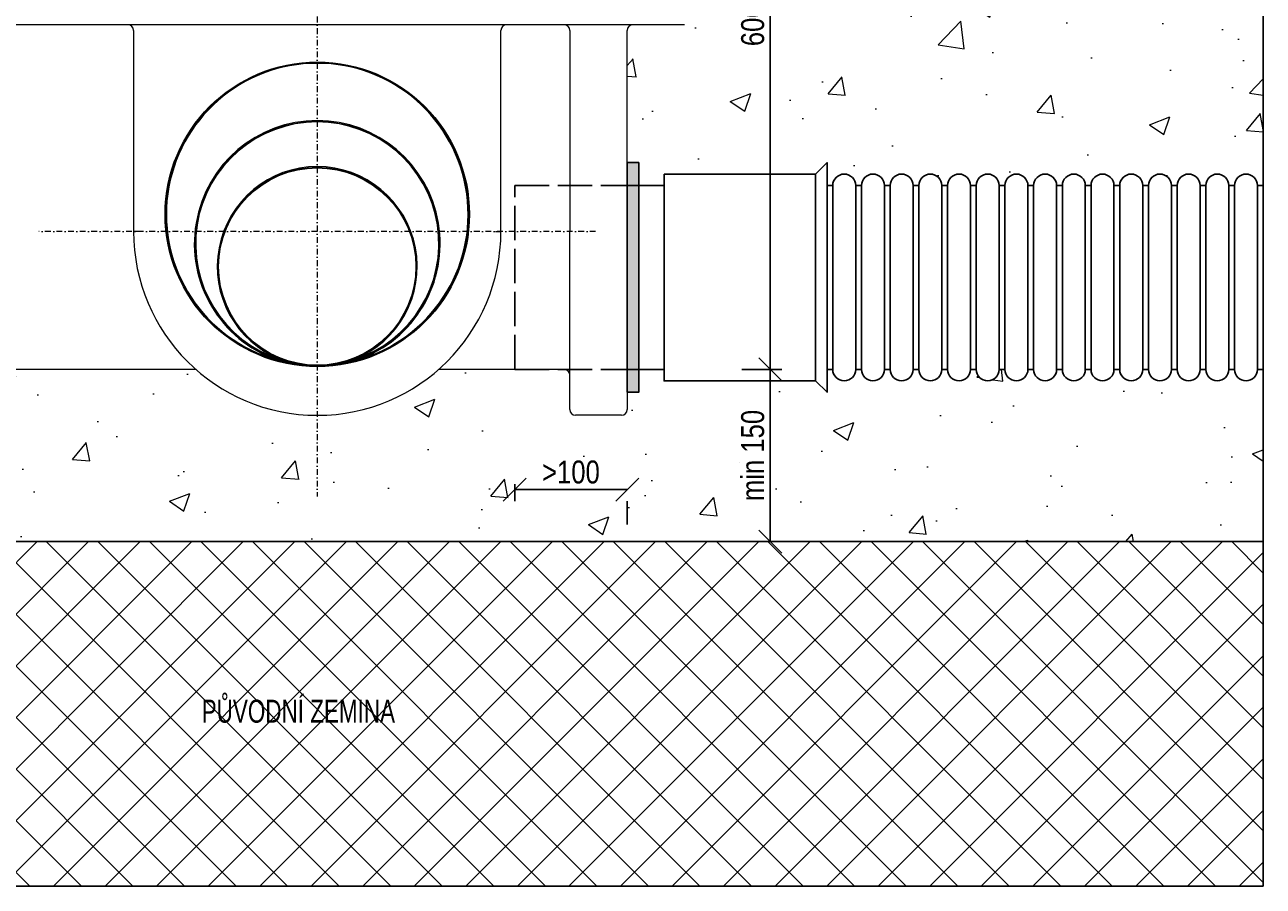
# Model space of a CAD drawing. Header units: millimetres. Extents: x 1 to 417021, y 3 to 99846.
# Tile 8 of 53: x 291779 to 292858, y 76687 to 77437. Entities that reach past the tile are written whole.
import ezdxf

# ---------------------------------------------------------------- set-up
doc = ezdxf.new("R2010")
doc.units = ezdxf.units.MM
doc.linetypes.add('AM_ISO02W050', pattern=[7.5, 6, -1.5])
doc.linetypes.add('OSA', pattern=[10, 5, -2.5, 0, -2.5])
doc.layers.get('Defpoints').update_dxf_attribs({"color": 6, "lineweight": 5})
for name, color, linetype in [('KOTY', 7, 'Continuous'), ('Obvodová - silná', 7, 'Continuous'), ('Obvodová - slabá', 1, 'Continuous'), ('RAMECEK', 7, 'Continuous'), ('Šrafy', 6, 'Continuous')]:
    doc.layers.add(name, color=color, linetype=linetype)
doc.layers.add('TP_00', color=7, linetype='Continuous', lineweight=5, plot=False)
doc.styles.add('TPkoty', font='arial.ttf', dxfattribs={"width": 0.8, "height": 2})
doc.styles.add('TPpoznámky', font='arial.ttf', dxfattribs={"width": 0.8, "height": 2})
doc.dimstyles.new('TPM', dxfattribs={"dimscale": 0, "dimtxt": 2, "dimasz": 2, "dimexe": 1, "dimexo": 1, "dimgap": 0.5, "dimtad": 1, "dimzin": 1, "dimtxsty": 'TPkoty', "dimblk": 'OBLIQUE', "dimcen": 2.5, "dimclrd": 256, "dimclre": 256, "dimclrt": 256, "dimazin": 0, "dimtfac": 1, "dimtmove": 1, "dimatfit": 3, "dimfxl": 5, "dimtfillclr": 256, "dimarcsym": 0})
pattern_1 = [(50, (247274.23, 89226.7), (182.18467, -15.9391), [19.05, -209.55]), (355, (247274.23, 89226.7), (-35.2434, 191.05685), [15.24, -167.6406]), (100.45144, (247289.41, 89225.37), (146.94125, 175.11775), [16.19, -178.09024]), (46.1842, (247274.23, 89277.5), (271.079, -42.0423), [28.575, -314.325]), (96.63556, (247296.82, 89274), (237.4041, 247.4261), [24.285, -267.1356]), (351.18415, (247274.23, 89277.5), (237.4041, 247.4261), [22.86, -251.4597]), (21, (247299.63, 89264.8), (151.6144, -102.2652), [19.05, -209.55]), (326, (247299.63, 89264.8), (61.802, 184.188), [15.24, -167.64]), (71.45144, (247312.27, 89256.28), (213.4164, 81.9228), [16.19, -178.08994]), (37.5, (247274.23, 89226.7), (3.0886, 84.55504), [0, -165.608, 0, -170.18, 0, -168.275]), (7.5, (247274.23, 89226.7), (66.81966, 100.18057), [0, -97.028, 0, -161.798, 0, -64.135]), (327.5, (247217.59, 89226.7), (135.5906, -5.72874), [0, -63.5, 0, -198.12, 0, -262.89]), (317.5, (247192.19, 89226.7), (148.12918, 25.4265), [0, -82.55, 0, -131.572, 0, -186.69])]

# ---------------------------------------------------------------- blocks, each defined once
blk = doc.blocks.new('_Oblique')
at = {"color": 0, "linetype": 'ByBlock', "lineweight": -2}
blk.add_line((-0.5, -0.5), (0.5, 0.5), dxfattribs=at)
blk = doc.blocks.new('*D97')
at = {"lineweight": -2, "transparency": 16777216}
for p, q in [((292344.9, 77737.1), (292438.5, 77737.1)), ((292428.5, 77737.1), (292428.5, 77137.1)), ((292403.9, 77137.1), (292438.5, 77137.1))]:
    blk.add_line(p, q, dxfattribs=at)
at = {"layer": 'Defpoints', "color": 0, "transparency": 16777216}
for p in [(292244.9, 77737.1), (292303.9, 77137.1), (292428.5, 77137.1)]:
    blk.add_point(p, dxfattribs=at)
at = {"lineweight": -2, "transparency": 16777216, "xscale": 20, "yscale": 20, "zscale": 20}
for p, rotation in [((292428.5, 77737.1), 90), ((292428.5, 77137.1), 270)]:
    blk.add_blockref('_Oblique', p, dxfattribs=dict(at, rotation=rotation))
at = {"transparency": 16777216, "insert": (292413.3, 77437.1), "char_height": 20, "attachment_point": 5, "rotation": 90, "style": 'TPkoty'}
blk.add_mtext('600', dxfattribs=at)
blk = doc.blocks.new('*D98')
at = {"lineweight": -2, "transparency": 16777216}
for p, q in [((292206, 77037.1), (292206, 77022.4)), ((292206, 77032.4), (292303.9, 77032.4)), ((292303.9, 77002.1), (292303.9, 77022.4))]:
    blk.add_line(p, q, dxfattribs=at)
at = {"layer": 'Defpoints', "color": 0, "transparency": 16777216}
for p in [(292206, 77137.1), (292303.9, 77102.1), (292303.9, 77032.4)]:
    blk.add_point(p, dxfattribs=at)
at = {"lineweight": -2, "transparency": 16777216, "xscale": 20, "yscale": 20, "zscale": 20, "rotation": 180}
blk.add_blockref('_Oblique', (292206, 77032.4), dxfattribs=at)
at = {"lineweight": -2, "transparency": 16777216, "xscale": 20, "yscale": 20, "zscale": 20}
blk.add_blockref('_Oblique', (292303.9, 77032.4), dxfattribs=at)
at = {"transparency": 16777216, "insert": (292254.9, 77047.6), "char_height": 20, "attachment_point": 5, "style": 'TPkoty'}
blk.add_mtext('>100', dxfattribs=at)
blk = doc.blocks.new('*D99')
at = {"lineweight": -2, "transparency": 16777216}
for p, q in [((292403.9, 77137.1), (292438.5, 77137.1)), ((292428.5, 77137.1), (292428.5, 76987.1)), ((292478.7, 76987.1), (292438.5, 76987.1))]:
    blk.add_line(p, q, dxfattribs=at)
at = {"layer": 'Defpoints', "color": 0, "transparency": 16777216}
for p in [(292303.9, 77137.1), (292378.7, 76987.1), (292428.5, 76987.1)]:
    blk.add_point(p, dxfattribs=at)
at = {"lineweight": -2, "transparency": 16777216, "xscale": 20, "yscale": 20, "zscale": 20}
for p, rotation in [((292428.5, 77137.1), 90), ((292428.5, 76987.1), 270)]:
    blk.add_blockref('_Oblique', p, dxfattribs=dict(at, rotation=rotation))
at = {"transparency": 16777216, "insert": (292413.3, 77062.1), "char_height": 20, "attachment_point": 5, "rotation": 90, "style": 'TPkoty'}
blk.add_mtext('min 150', dxfattribs=at)

msp = doc.modelspace()

# ---------------------------------------------------------------- hatches: boundary and pattern name
h = msp.add_hatch()
h.set_pattern_fill('ANSI37', color=256, scale=10)
h.set_pattern_definition([(45, (247274.233, 89226.702), (-22.45064, 22.45064), []), (135, (247274.233, 89226.702), (-22.45064, -22.45064), [])])
h.paths.add_polyline_path([(291353.214, 76987.102), (291353.214, 76687.102), (292857.969, 76687.102), (292857.969, 76987.102)])
h.paths.add_polyline_path([(291926.898, 76822.796), (292108.051, 76822.796), (292108.051, 76860.879), (291926.898, 76860.879)], flags=24)
at = {"layer": 'TP_00'}
h = msp.add_hatch(dxfattribs=at)
h.set_pattern_fill('AR-CONC', color=256)
h.set_pattern_definition(pattern_1)
h.paths.add_polyline_path([(291523.902, 77458.927), (291353.214, 77458.927), (291353.214, 77304.385, -0.14534994), (291354.835, 77298.927), (291359.835, 77298.927, -1), (291379.835, 77298.927), (291384.835, 77298.927, -1), (291404.835, 77298.927), (291409.835, 77298.927, -1), (291429.835, 77298.927), (291434.835, 77298.927, -1), (291454.835, 77298.927), (291459.835, 77298.927, -1), (291479.835, 77298.927), (291484.835, 77298.927), (291484.835, 77318.927), (291494.835, 77308.927), (291626.835, 77308.927), (291626.835, 77298.927), (291648.902, 77298.927), (291648.902, 77317.102), (291658.902, 77317.102), (291658.902, 77462.102, -0.41421356), (291663.902, 77467.102), (291703.912, 77467.102), (291713.902, 77467.102), (291737.465, 77467.102), (291748.639, 77467.102), (291793.702, 77467.102, 0.41421356), (291798.702, 77472.102), (291798.702, 77547.102), (291820.902, 77547.102, 0.41421356), (291822.902, 77549.102), (291822.902, 77562.102, -0.36700285), (291824.576, 77564.075), (291824.576, 77579.126), (291824.576, 77579.129, -0.36700429), (291822.902, 77581.102), (291822.902, 77737.102), (291857.902, 77737.102), (291857.902, 77739.872, 0.36891948), (291856.215, 77741.847), (291836.089, 77745.035, -0.36891948), (291834.402, 77747.01), (291834.402, 77761.594, -0.36891948), (291836.089, 77763.569), (291856.215, 77766.757, 0.36891948), (291857.902, 77768.732), (291857.902, 77771.502), (291857.902, 77774.272, 0.36891948), (291856.215, 77776.247), (291836.089, 77779.435, -0.36891948), (291834.402, 77781.41), (291834.402, 77795.994, -0.36891948), (291836.089, 77797.969), (291856.215, 77801.157, 0.36891948), (291857.902, 77803.132), (291857.902, 77805.902), (291857.902, 77808.672, 0.36891948), (291856.215, 77810.647), (291836.089, 77813.835, -0.36891948), (291834.402, 77815.81), (291834.402, 77830.394, -0.36891948), (291836.089, 77832.369), (291856.215, 77835.557, 0.36891948), (291857.902, 77837.532), (291857.902, 77840.302), (291857.902, 77843.072, 0.36891948), (291856.215, 77845.047), (291836.089, 77848.235, -0.36891948), (291834.402, 77850.21), (291834.402, 77864.794, -0.36891948), (291836.089, 77866.769), (291856.215, 77869.957, 0.36891948), (291857.902, 77871.932), (291857.902, 77874.702), (291857.902, 77877.472, 0.36891948), (291856.215, 77879.447), (291836.089, 77882.635, -0.36891948), (291834.402, 77884.61), (291834.402, 77899.194, -0.36891948), (291836.089, 77901.169), (291856.215, 77904.357, 0.36891948), (291857.902, 77906.332), (291857.902, 77909.102), (291857.902, 77911.872, 0.36891948), (291856.215, 77913.847), (291836.089, 77917.035, -0.36891948), (291834.402, 77919.01), (291834.402, 77933.594, -0.36891948), (291836.089, 77935.569), (291856.215, 77938.757, 0.36891948), (291857.902, 77940.732), (291857.902, 77943.502), (291523.902, 77943.502)])
h.paths.add_polyline_path([(292543.902, 77458.927), (292543.902, 77943.502), (292209.902, 77943.502), (292209.902, 77940.732, 0.36891948), (292211.589, 77938.757), (292231.715, 77935.569, -0.36891948), (292233.402, 77933.594), (292233.402, 77919.01, -0.36891948), (292231.715, 77917.035), (292211.589, 77913.847, 0.36891948), (292209.902, 77911.872), (292209.902, 77909.102), (292209.902, 77906.332, 0.36891948), (292211.589, 77904.357), (292231.715, 77901.169, -0.36891948), (292233.402, 77899.194), (292233.402, 77884.61, -0.36891948), (292231.715, 77882.635), (292211.589, 77879.447, 0.36891948), (292209.902, 77877.472), (292209.902, 77874.702), (292209.902, 77871.932, 0.36891948), (292211.589, 77869.957), (292231.715, 77866.769, -0.36891948), (292233.402, 77864.794), (292233.402, 77850.21, -0.36891948), (292231.715, 77848.235), (292211.589, 77845.047, 0.36891948), (292209.902, 77843.072), (292209.902, 77840.302), (292209.902, 77837.532, 0.36891948), (292211.589, 77835.557), (292231.715, 77832.369, -0.36891948), (292233.402, 77830.394), (292233.402, 77815.81, -0.36891948), (292231.715, 77813.835), (292211.589, 77810.647, 0.36891948), (292209.902, 77808.672), (292209.902, 77805.902), (292209.902, 77803.132, 0.36891948), (292211.589, 77801.157), (292231.715, 77797.969, -0.36891948), (292233.402, 77795.994), (292233.402, 77781.41, -0.36891948), (292231.715, 77779.435), (292211.589, 77776.247, 0.36891948), (292209.902, 77774.272), (292209.902, 77771.502), (292209.902, 77768.732, 0.36891948), (292211.589, 77766.757), (292231.715, 77763.569, -0.36891948), (292233.402, 77761.594), (292233.402, 77747.01, -0.36891948), (292231.715, 77745.035), (292211.589, 77741.847, 0.36891948), (292209.902, 77739.872), (292209.902, 77737.102), (292244.902, 77737.102), (292244.902, 77549.102, 0.41421356), (292246.902, 77547.102), (292269.102, 77547.102), (292269.102, 77472.102, 0.41421356), (292274.102, 77467.102), (292353.902, 77467.102, -0.41421356), (292358.902, 77462.102), (292358.902, 77442.102, -0.41421356), (292353.902, 77437.102), (292308.902, 77437.102, 0.41421356), (292303.902, 77432.102), (292303.902, 77317.102), (292313.902, 77317.102), (292313.902, 77297.102), (292335.969, 77297.102), (292335.969, 77307.102), (292467.969, 77307.102), (292477.969, 77317.102), (292477.969, 77297.102), (292482.969, 77297.102, -1), (292502.969, 77297.102), (292507.969, 77297.102, -1), (292527.969, 77297.102), (292532.969, 77297.102, -1), (292552.969, 77297.102), (292557.969, 77297.102, -1), (292577.969, 77297.102), (292582.969, 77297.102, -1), (292602.969, 77297.102), (292607.969, 77297.102, -1), (292627.969, 77297.102), (292632.969, 77297.102, -1), (292652.969, 77297.102), (292657.969, 77297.102, -1), (292677.969, 77297.102), (292682.969, 77297.102, -1), (292702.969, 77297.102), (292707.969, 77297.102, -1), (292727.969, 77297.102), (292732.969, 77297.102, -1), (292752.969, 77297.102), (292757.969, 77297.102, -1), (292777.969, 77297.102), (292782.969, 77297.102, -1), (292802.969, 77297.102), (292807.969, 77297.102, -1), (292827.969, 77297.102), (292832.969, 77297.102, -1), (292852.969, 77297.102), (292857.969, 77297.102), (292857.969, 77458.927)])
h.paths.add_polyline_path([(291632.44, 77776.055), (291721.96, 77776.055), (291721.96, 77817.269), (291632.44, 77817.269)], flags=24)
h.paths.add_polyline_path([(291613.502, 77333.965), (291613.502, 77423.485), (291572.288, 77423.485), (291572.288, 77333.965)], flags=24)
h.paths.add_polyline_path([(292434.121, 77413.57), (292434.121, 77460.863), (292392.907, 77460.863), (292392.907, 77413.57)], flags=24)
h.paths.add_polyline_path([(292324.482, 77634.669), (292324.482, 77681.962), (292283.268, 77681.962), (292283.268, 77634.669)], flags=24)
h.paths.add_polyline_path([(292345.44, 77776.055), (292434.96, 77776.055), (292434.96, 77817.269), (292345.44, 77817.269)], flags=24)
h = msp.add_hatch(dxfattribs=at)
h.set_pattern_fill('AR-CONC', color=256)
h.set_pattern_definition(pattern_1)
h.paths.add_polyline_path([(292857.969, 76987.102), (292857.969, 77137.102), (292852.969, 77137.102, -1), (292832.969, 77137.102), (292827.969, 77137.102, -1), (292807.969, 77137.102), (292802.969, 77137.102, -1), (292782.969, 77137.102), (292777.969, 77137.102, -1), (292757.969, 77137.102), (292752.969, 77137.102, -1), (292732.969, 77137.102), (292727.969, 77137.102, -1), (292707.969, 77137.102), (292702.969, 77137.102, -1), (292682.969, 77137.102), (292677.969, 77137.102, -1), (292657.969, 77137.102), (292652.969, 77137.102, -1), (292632.969, 77137.102), (292627.969, 77137.102, -1), (292607.969, 77137.102), (292602.969, 77137.102, -1), (292582.969, 77137.102), (292577.969, 77137.102, -1), (292557.969, 77137.102), (292552.969, 77137.102, -1), (292532.969, 77137.102), (292527.969, 77137.102, -1), (292507.969, 77137.102), (292502.969, 77137.102, -1), (292482.969, 77137.102), (292477.969, 77137.102), (292477.969, 77117.102), (292467.969, 77127.102), (292335.969, 77127.102), (292335.969, 77137.102), (292313.902, 77137.102), (292313.902, 77117.102), (292303.902, 77117.102), (292303.902, 77102.102, -0.41421356), (292298.902, 77097.102), (292258.902, 77097.102, -0.41421356), (292253.902, 77102.102), (292253.902, 77132.102, 0.41421356), (292248.902, 77137.102), (292205.969, 77137.102), (292139.732, 77137.102, -0.37796447), (291928.072, 77137.102), (291713.902, 77137.102, 0.41421356), (291708.902, 77132.102), (291708.902, 77102.092, -0.41421356), (291703.912, 77097.102), (291663.902, 77097.102, -0.41421356), (291658.902, 77102.102), (291658.902, 77117.102), (291648.902, 77117.102), (291648.902, 77138.927), (291626.835, 77138.927), (291626.835, 77128.927), (291494.835, 77128.927), (291484.835, 77118.927), (291484.835, 77138.927), (291479.835, 77138.927, -1), (291459.835, 77138.927), (291454.835, 77138.927, -1), (291434.835, 77138.927), (291429.835, 77138.927, -1), (291409.835, 77138.927), (291404.835, 77138.927, -1), (291384.835, 77138.927), (291379.835, 77138.927, -1), (291359.835, 77138.927), (291354.835, 77138.927, -0.14535067), (291353.214, 77133.469), (291353.214, 76987.102)])
h.paths.add_polyline_path([(292224.686, 77026.846), (292285.032, 77026.846), (292285.032, 77068.06), (292224.686, 77068.06)], flags=24)
h.paths.add_polyline_path([(292434.121, 77017.14), (292434.121, 77106.66), (292392.907, 77106.66), (292392.907, 77017.14)], flags=24)
h.paths.add_polyline_path([(291677.619, 77026.846), (291737.966, 77026.846), (291737.966, 77068.06), (291677.619, 77068.06)], flags=24)
at = {"layer": 'Šrafy'}
msp.add_hatch(color=0, dxfattribs=at).paths.add_polyline_path([(292313.902, 77117.102), (292313.902, 77317.102), (292303.902, 77317.102), (292303.902, 77117.102)])

# ---------------------------------------------------------------- linework, layer by layer
at = {"layer": 'KOTY', "color": 0, "linetype": 'AM_ISO02W050', "ltscale": 5}
msp.add_line((292205.969, 77137.102), (292205.969, 77297.102), dxfattribs=at)
at = {"layer": 'KOTY', "linetype": 'AM_ISO02W050', "ltscale": 5}
for p, q in [((292205.969, 77297.102), (292303.902, 77297.102)), ((292205.969, 77137.102), (292303.902, 77137.102))]:
    msp.add_line(p, q, dxfattribs=at)
at = {"layer": 'KOTY'}
msp.add_line((291353.214, 76987.102), (292857.969, 76987.102), dxfattribs=at)
at = {"layer": 'KOTY', "color": 0}
msp.add_lwpolyline([(292303.902, 77317.102), (292313.902, 77317.102), (292313.902, 77117.102), (292303.902, 77117.102)], close=True, dxfattribs=at)
at = {"layer": 'Obvodová - silná', "lineweight": 5}
for p, q in [((292353.902, 77437.102), (291748.639, 77437.102)), ((291873.902, 77432.102), (291873.902, 77257.102)), ((292193.902, 77257.102), (292193.902, 77432.102)), ((292253.902, 77432.102), (292253.902, 77257.102)), ((292303.902, 77257.102), (292303.902, 77432.102)), ((291878.51, 77257.102), (291873.918, 77257.102)), ((292189.294, 77257.102), (292193.887, 77257.102)), ((291928.072, 77137.102), (291713.902, 77137.102)), ((292248.902, 77137.102), (292139.732, 77137.102)), ((292298.902, 77097.102), (292258.902, 77097.102))]:
    msp.add_line(p, q, dxfattribs=at)
at = {"layer": 'Obvodová - silná'}
for p, q in [((292477.969, 77297.102), (292482.969, 77297.102)), ((292502.969, 77297.102), (292507.969, 77297.102)), ((292527.969, 77297.102), (292532.969, 77297.102)), ((292552.969, 77297.102), (292557.969, 77297.102)), ((292577.969, 77297.102), (292582.969, 77297.102)), ((292602.969, 77297.102), (292607.969, 77297.102)), ((292627.969, 77297.102), (292632.969, 77297.102)), ((292652.969, 77297.102), (292657.969, 77297.102)), ((292677.969, 77297.102), (292682.969, 77297.102)), ((292702.969, 77297.102), (292707.969, 77297.102)), ((292727.969, 77297.102), (292732.969, 77297.102)), ((292752.969, 77297.102), (292757.969, 77297.102)), ((292777.969, 77297.102), (292782.969, 77297.102)), ((292802.969, 77297.102), (292807.969, 77297.102)), ((292827.969, 77297.102), (292832.969, 77297.102)), ((292852.969, 77297.102), (292857.969, 77297.102)), ((292477.969, 77137.102), (292482.969, 77137.102)), ((292502.969, 77137.102), (292507.969, 77137.102)), ((292527.969, 77137.102), (292532.969, 77137.102)), ((292552.969, 77137.102), (292557.969, 77137.102)), ((292577.969, 77137.102), (292582.969, 77137.102)), ((292602.969, 77137.102), (292607.969, 77137.102)), ((292627.969, 77137.102), (292632.969, 77137.102)), ((292652.969, 77137.102), (292657.969, 77137.102)), ((292677.969, 77137.102), (292682.969, 77137.102)), ((292702.969, 77137.102), (292707.969, 77137.102)), ((292727.969, 77137.102), (292732.969, 77137.102)), ((292752.969, 77137.102), (292757.969, 77137.102)), ((292777.969, 77137.102), (292782.969, 77137.102)), ((292802.969, 77137.102), (292807.969, 77137.102)), ((292827.969, 77137.102), (292832.969, 77137.102)), ((292852.969, 77137.102), (292857.969, 77137.102))]:
    msp.add_line(p, q, dxfattribs=at)
at = {"layer": 'Obvodová - silná', "color": 0, "lineweight": 5}
for p, q in [((292253.902, 77102.102), (292253.902, 77257.102)), ((292303.902, 77257.102), (292303.902, 77102.102))]:
    msp.add_line(p, q, dxfattribs=at)
at = {"layer": 'Obvodová - silná'}
msp.add_lwpolyline([(292467.969, 77307.102), (292477.969, 77317.102), (292477.969, 77117.102), (292467.969, 77127.102)], close=True, dxfattribs=at)
at = {"layer": 'Obvodová - silná', "color": 0}
for points in [[(292335.969, 77307.102), (292467.969, 77307.102), (292467.969, 77127.102), (292335.969, 77127.102)], [(292303.902, 77297.102), (292335.969, 77297.102), (292335.969, 77137.102), (292303.902, 77137.102)]]:
    msp.add_lwpolyline(points, close=True, dxfattribs=at)
at = {"layer": 'Obvodová - silná'}
for points in [[(292482.969, 77137.102), (292482.969, 77297.102)], [(292502.969, 77297.102), (292502.969, 77137.102)], [(292507.969, 77137.102), (292507.969, 77297.102)], [(292527.969, 77297.102), (292527.969, 77137.102)], [(292532.969, 77137.102), (292532.969, 77297.102)], [(292552.969, 77297.102), (292552.969, 77137.102)], [(292557.969, 77137.102), (292557.969, 77297.102)], [(292577.969, 77297.102), (292577.969, 77137.102)], [(292582.969, 77137.102), (292582.969, 77297.102)], [(292602.969, 77297.102), (292602.969, 77137.102)], [(292607.969, 77137.102), (292607.969, 77297.102)], [(292627.969, 77297.102), (292627.969, 77137.102)], [(292632.969, 77137.102), (292632.969, 77297.102)], [(292652.969, 77297.102), (292652.969, 77137.102)], [(292657.969, 77137.102), (292657.969, 77297.102)], [(292677.969, 77297.102), (292677.969, 77137.102)], [(292682.969, 77137.102), (292682.969, 77297.102)], [(292702.969, 77297.102), (292702.969, 77137.102)], [(292707.969, 77137.102), (292707.969, 77297.102)], [(292727.969, 77297.102), (292727.969, 77137.102)], [(292732.969, 77137.102), (292732.969, 77297.102)], [(292752.969, 77297.102), (292752.969, 77137.102)], [(292757.969, 77137.102), (292757.969, 77297.102)], [(292777.969, 77297.102), (292777.969, 77137.102)], [(292782.969, 77137.102), (292782.969, 77297.102)], [(292802.969, 77297.102), (292802.969, 77137.102)], [(292807.969, 77137.102), (292807.969, 77297.102)], [(292827.969, 77297.102), (292827.969, 77137.102)], [(292832.969, 77137.102), (292832.969, 77297.102)], [(292852.969, 77297.102), (292852.969, 77137.102)]]:
    msp.add_lwpolyline(points, dxfattribs=at)
at = {"layer": 'Obvodová - silná', "lineweight": 5, "flags": 128}
for points in [[(292033.902, 77140.102), (292032.486, 77140.111), (292031.059, 77140.137), (292029.622, 77140.181), (292028.176, 77140.242), (292026.722, 77140.322), (292025.261, 77140.42), (292023.793, 77140.537), (292022.319, 77140.673), (292020.841, 77140.828), (292019.359, 77141.003), (292017.873, 77141.197), (292016.385, 77141.411), (292014.895, 77141.645), (292013.405, 77141.899), (292011.914, 77142.172), (292010.425, 77142.464), (292008.936, 77142.777), (292007.451, 77143.108), (292005.968, 77143.46), (292004.489, 77143.83), (292003.015, 77144.22), (292001.546, 77144.628), (292000.083, 77145.056), (291998.627, 77145.502)], [(292033.902, 77140.102), (292032.601, 77140.111), (292031.291, 77140.138), (292029.973, 77140.184), (292028.648, 77140.248), (292027.315, 77140.331), (292025.977, 77140.433), (292024.634, 77140.554), (292023.287, 77140.695), (292021.935, 77140.856), (292020.582, 77141.036), (292019.226, 77141.237), (292017.869, 77141.458), (292016.512, 77141.7), (292015.155, 77141.962), (292013.799, 77142.244), (292012.444, 77142.546), (292011.093, 77142.868), (292009.744, 77143.21), (292008.4, 77143.571), (292007.06, 77143.953), (292005.726, 77144.354), (292004.397, 77144.775), (292003.076, 77145.215), (292001.761, 77145.674)], [(292066.043, 77145.674), (292064.729, 77145.215), (292063.407, 77144.775), (292062.079, 77144.354), (292060.744, 77143.953), (292059.405, 77143.571), (292058.06, 77143.21), (292056.712, 77142.868), (292055.36, 77142.546), (292054.006, 77142.244), (292052.65, 77141.962), (292051.293, 77141.7), (292049.935, 77141.458), (292048.578, 77141.237), (292047.223, 77141.036), (292045.869, 77140.856), (292044.518, 77140.695), (292043.17, 77140.554), (292041.827, 77140.433), (292040.489, 77140.331), (292039.157, 77140.248), (292037.831, 77140.184), (292036.513, 77140.138), (292035.203, 77140.111), (292033.902, 77140.102)], [(292069.177, 77145.502), (292067.721, 77145.056), (292066.258, 77144.628), (292064.789, 77144.22), (292063.315, 77143.83), (292061.836, 77143.46), (292060.354, 77143.108), (292058.868, 77142.777), (292057.38, 77142.464), (292055.89, 77142.172), (292054.399, 77141.899), (292052.909, 77141.645), (292051.419, 77141.411), (292049.931, 77141.197), (292048.446, 77141.003), (292046.963, 77140.828), (292045.485, 77140.673), (292044.011, 77140.537), (292042.543, 77140.42), (292041.082, 77140.322), (292039.628, 77140.242), (292038.182, 77140.181), (292036.745, 77140.137), (292035.318, 77140.111), (292033.902, 77140.102)]]:
    msp.add_lwpolyline(points, dxfattribs=at)
at = {"layer": 'Obvodová - silná', "color": 0, "lineweight": 5}
for centre, radius in [((292033.902, 77272.102), 132), ((292033.902, 77246.602), 106.5), ((292033.902, 77226.602), 86.5)]:
    msp.add_circle(centre, radius, dxfattribs=at)
at = {"layer": 'Obvodová - silná', "lineweight": 5}
for centre, start, end in [((291868.902, 77432.102), 0, 90), ((292198.902, 77432.102), 90, 180), ((292248.902, 77432.102), 0, 90), ((292308.902, 77432.102), 90, 180), ((292248.902, 77132.102), 0, 90), ((292258.902, 77102.102), 180, 270), ((292298.902, 77102.102), 270, 0)]:
    msp.add_arc(centre, 5, start, end, dxfattribs=at)
at = {"layer": 'Obvodová - silná', "ltscale": 0.75}
for centre, start, end in [((292492.969, 77297.102), 0, 180), ((292517.969, 77297.102), 0, 180), ((292542.969, 77297.102), 0, 180), ((292567.969, 77297.102), 0, 180), ((292592.969, 77297.102), 0, 180), ((292617.969, 77297.102), 0, 180), ((292642.969, 77297.102), 0, 180), ((292667.969, 77297.102), 0, 180), ((292692.969, 77297.102), 0, 180), ((292717.969, 77297.102), 0, 180), ((292742.969, 77297.102), 0, 180), ((292767.969, 77297.102), 0, 180), ((292792.969, 77297.102), 0, 180), ((292817.969, 77297.102), 0, 180), ((292842.969, 77297.102), 0, 180), ((292492.969, 77137.102), 180, 0), ((292517.969, 77137.102), 180, 0), ((292542.969, 77137.102), 180, 0), ((292567.969, 77137.102), 180, 0), ((292592.969, 77137.102), 180, 0), ((292617.969, 77137.102), 180, 0), ((292642.969, 77137.102), 180, 0), ((292667.969, 77137.102), 180, 0), ((292692.969, 77137.102), 180, 0), ((292717.969, 77137.102), 180, 0), ((292742.969, 77137.102), 180, 0), ((292767.969, 77137.102), 180, 0), ((292792.969, 77137.102), 180, 0), ((292817.969, 77137.102), 180, 0), ((292842.969, 77137.102), 180, 0)]:
    msp.add_arc(centre, 10, start, end, dxfattribs=at)
at = {"layer": 'Obvodová - silná', "color": 0, "lineweight": 5}
msp.add_arc((292033.902, 77257.102), 160, 180, 0, dxfattribs=at)
at = {"layer": 'Obvodová - slabá', "color": 0, "lineweight": 5}
for centre, radius in [((292033.902, 77272.102), 132.577), ((292033.902, 77226.602), 85.923)]:
    msp.add_circle(centre, radius, dxfattribs=at)
for centre, radius, start, end in [((292033.902, 77272.102), 131.423, 285.569655, 254.430345), ((292033.902, 77246.602), 107.077, 289.234533, 250.765467), ((292033.902, 77246.602), 105.923, 287.66413, 252.33587), ((292033.902, 77226.602), 87.077, 291.660517, 248.339483)]:
    msp.add_arc(centre, radius, start, end, dxfattribs=at)
at = {"layer": 'RAMECEK'}
for p, q in [((292857.969, 76687.102), (292857.969, 78640.907)), ((291353.214, 76687.102), (292857.969, 76687.102))]:
    msp.add_line(p, q, dxfattribs=at)
at = {"layer": 'TP_00', "color": 0, "linetype": 'OSA'}
msp.add_line((292033.902, 78686.475), (292033.902, 77026.434), dxfattribs=at)
at = {"layer": 'TP_00', "linetype": 'OSA'}
msp.add_line((292276.402, 77257.102), (291791.402, 77257.102), dxfattribs=at)

# ---------------------------------------------------------------- texts
at = {"style": 'TPpoznámky', "width": 0.7}
msp.add_text('PŮVODNÍ ZEMINA', height=20, dxfattribs=at).set_placement((291933.245, 76829.484))

# ---------------------------------------------------------------- dimensions: what is measured, and where the dimension line sits
dim = msp.add_linear_dim(base=(292428.541, 77137.102), p1=(292244.902, 77737.102), p2=(292303.902, 77137.102), angle=90, dimstyle='TPM', override={"dimscale": 0, "dimexo": 10, "dimdec": 0, "dimtix": 0, "dimtofl": 1, "dimtmove": 1, "dimatfit": 3})
dim.commit()
dim.dimension.update_dxf_attribs({"geometry": '*D97', "text_midpoint": (292413.329, 77437.102)})
dim = msp.add_linear_dim(base=(292428.541, 76987.102), p1=(292303.902, 77137.102), p2=(292378.664, 76987.102), angle=90, text='min 150', dimstyle='TPM', override={"dimscale": 0, "dimexo": 10, "dimdec": 0, "dimtix": 0, "dimtofl": 1, "dimtmove": 1, "dimatfit": 3})
dim.commit()
dim.dimension.update_dxf_attribs({"geometry": '*D99', "text_midpoint": (292413.329, 77062.102)})
dim = msp.add_linear_dim(base=(292303.902, 77032.426), p1=(292205.969, 77137.102), p2=(292303.902, 77102.102), text='>100', dimstyle='TPM', override={"dimscale": 0, "dimexo": 10, "dimdec": 0, "dimtix": 0, "dimtofl": 1, "dimtmove": 1, "dimatfit": 3})
dim.commit()
dim.dimension.update_dxf_attribs({"geometry": '*D98', "text_midpoint": (292254.936, 77047.637)})

doc.saveas('drawing.dxf')
